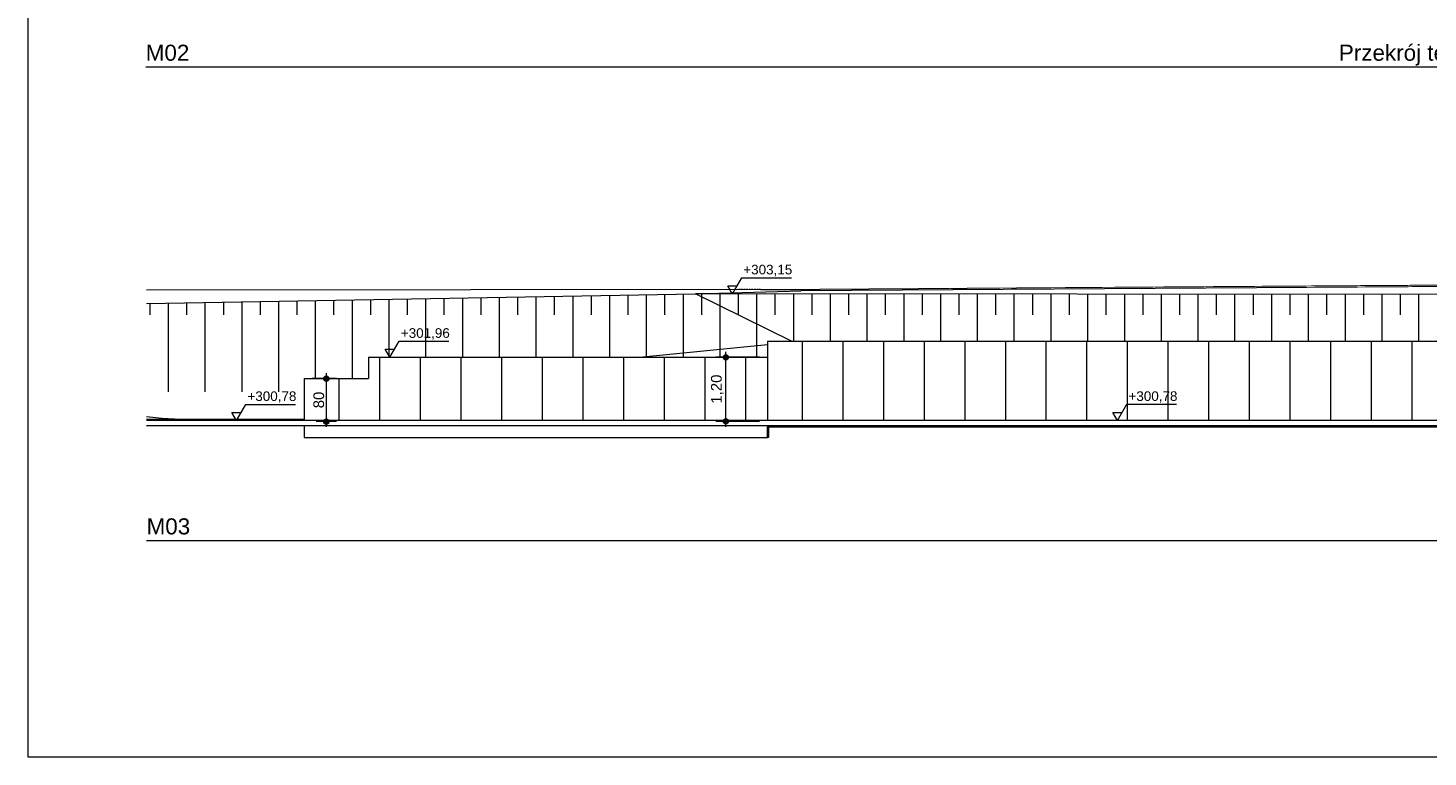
# Model space of a CAD drawing. Extents: x 250 to 10950, y 49 to 2920.
# Tile 1 of 23: x 250 to 2868, y 50 to 1414. Entities that reach past the tile are written whole.
import ezdxf
from ezdxf.enums import TextEntityAlignment as Align
from ezdxf.xclip import XClip

# ---------------------------------------------------------------- set-up
doc = ezdxf.new("R2010")
doc.units = 0
doc.header["$MEASUREMENT"] = 0
doc.header["$XCLIPFRAME"] = 0
doc.linetypes.add('Przerywana', pattern=[48, 24, -24])
doc.linetypes.add('Wipeout_Contour', pattern=[10000, 0, -10000])
for name, color, linetype in [('FORMA - Arch 01 - 820-G Rysunki Obrazki', 7, 'Continuous'), ('M03_Przekrój terenowy_3_0', 7, 'Continuous'), ('M03_Przekrój terenowy_3_01FORMA - PZT - Inne obiekty', 7, 'Continuous'), ('M03_Przekrój terenowy_3_09FORMA  - nawierzchnie MODEL', 7, 'Continuous'), ('M03_Przekrój terenowy_3__UKŁAD LODÓWEK I REGAŁÓW', 7, 'Continuous'), ('M03_Przekrój terenowy_3_FORMA - Arch 01 - PZT-3 Ukształtowanie terenu', 7, 'Continuous')]:
    doc.layers.add(name, color=color, linetype=linetype)
doc.styles.add('STYL_AUTOMATYCZNY_10', font='arial.ttf')
doc.styles.add('STYL_AUTOMATYCZNY_2', font='arial.ttf')

# ---------------------------------------------------------------- blocks, each defined once
blk = doc.blocks.new('*X11')
at = {"layer": 'M03_Przekrój terenowy_3_FORMA - Arch 01 - PZT-3 Ukształtowanie terenu', "color": 112, "linetype": 'Continuous', "lineweight": 13, "ltscale": 0.1, "true_color": 0x00bb5e}
for p, q in [((478.4, 876.9), (478.4, 898.7)), ((512.8, 733.1), (512.8, 899.3)), ((547.2, 876.9), (547.2, 899.9)), ((581.6, 733.1), (581.6, 900.5)), ((616, 876.9), (616, 901.1)), ((650.4, 733.1), (650.4, 901.7)), ((684.7, 876.9), (684.7, 902.3)), ((719.1, 733.1), (719.1, 902.9)), ((753.5, 876.9), (753.5, 903.5)), ((787.9, 757.7), (787.9, 904.1)), ((822.3, 876.9), (822.3, 904.7)), ((856.7, 757.7), (856.7, 905.3)), ((891.1, 876.9), (891.1, 905.8)), ((925.5, 797.7), (925.5, 906.4)), ((959.9, 876.9), (959.9, 907)), ((994.3, 797.7), (994.3, 907.6)), ((1028.6, 876.9), (1028.6, 908.2)), ((1063, 797.7), (1063, 908.8)), ((1097.4, 876.9), (1097.4, 909.4)), ((1131.8, 797.7), (1131.8, 910)), ((1166.2, 876.9), (1166.2, 910.6)), ((1200.6, 797.7), (1200.6, 911.2)), ((1235, 876.9), (1235, 911.8)), ((1269.4, 797.7), (1269.4, 912.4)), ((1303.8, 876.9), (1303.8, 913)), ((1338.2, 797.7), (1338.2, 913.6)), ((1372.6, 876.9), (1372.6, 914.2)), ((1406.9, 797.7), (1406.9, 914.8)), ((1441.3, 876.9), (1441.3, 915.4)), ((1475.7, 797.7), (1475.7, 916)), ((1510.1, 876.9), (1510.1, 916.4)), ((1544.5, 797.7), (1544.5, 916.3)), ((1578.9, 876.9), (1578.9, 916.3)), ((1613.3, 797.7), (1613.3, 916.3)), ((1647.7, 876.9), (1647.7, 916.2)), ((1682.1, 827.4), (1682.1, 916.2)), ((1716.5, 876.9), (1716.5, 916.2)), ((1750.8, 827.4), (1750.8, 916.1)), ((1785.2, 876.9), (1785.2, 916.1)), ((1819.6, 827.4), (1819.6, 916.1)), ((1854, 876.9), (1854, 916)), ((1888.4, 827.4), (1888.4, 916)), ((1922.8, 876.9), (1922.8, 916)), ((1957.2, 827.4), (1957.2, 915.9)), ((1991.6, 876.9), (1991.6, 915.9)), ((2026, 827.4), (2026, 915.9)), ((2060.4, 876.9), (2060.4, 915.8)), ((2094.7, 827.4), (2094.7, 915.8)), ((2129.1, 876.9), (2129.1, 915.8)), ((2163.5, 827.4), (2163.5, 915.7)), ((2197.9, 876.9), (2197.9, 915.7)), ((2232.3, 827.4), (2232.3, 915.7)), ((2266.7, 876.9), (2266.7, 915.7)), ((2301.1, 827.4), (2301.1, 915.6)), ((2335.5, 876.9), (2335.5, 915.6)), ((2369.9, 827.4), (2369.9, 915.6)), ((2404.3, 876.9), (2404.3, 915.5)), ((2438.6, 827.5), (2438.6, 915.5)), ((2473, 876.9), (2473, 915.5)), ((2507.4, 827.5), (2507.4, 915.4)), ((2541.8, 876.9), (2541.8, 915.4)), ((2576.2, 827.5), (2576.2, 915.4)), ((2610.6, 876.9), (2610.6, 915.3)), ((2645, 827.5), (2645, 915.3)), ((2679.4, 876.9), (2679.4, 915.3)), ((2713.8, 827.5), (2713.8, 915.2)), ((2748.2, 876.9), (2748.2, 915.2)), ((2782.5, 827.5), (2782.5, 915.2)), ((2816.9, 876.9), (2816.9, 915.1)), ((2851.3, 827.5), (2851.3, 915.1))]:
    blk.add_line(p, q, dxfattribs=at)
blk = doc.blocks.new('Rysunek_4_3', base_point=(24694690.7, 681.7))
at = {"color": 254, "linetype": 'Wipeout_Contour', "lineweight": 0, "ltscale": 10265.090194}
blk.add_wipeout([(1498.3, 916.4), (1677.8, 827.7), (1873.6, 827.7), (4497.4, 913.4)], dxfattribs=at).dxf.layer = 'M03_Przekrój terenowy_3_09FORMA  - nawierzchnie MODEL'
at = {"color": 254, "linetype": 'Wipeout_Contour', "lineweight": 0, "ltscale": 3360.169789}
blk.add_wipeout([(512.3, 681.7), (471.8, 681.7), (471.8, 679.7), (512.3, 679.7)], dxfattribs=at).dxf.layer = 'M03_Przekrój terenowy_3_09FORMA  - nawierzchnie MODEL'
at = {"color": 254, "linetype": 'Wipeout_Contour', "lineweight": 0, "ltscale": 14681.16244}
blk.add_wipeout([(1633, 669.7), (1633, 667.7), (5535.8, 667.7), (5535.8, 669.7)], dxfattribs=at).dxf.layer = 'M03_Przekrój terenowy_3_09FORMA  - nawierzchnie MODEL'
at = {"color": 254, "linetype": 'Wipeout_Contour', "lineweight": 0, "ltscale": 12360.28599}
blk.add_wipeout([(4497.4, 913.4), (1873.6, 827.7), (5663.1, 827.7)], dxfattribs=at).dxf.layer = 'M03_Przekrój terenowy_3_09FORMA  - nawierzchnie MODEL'
at = {"color": 254, "linetype": 'Wipeout_Contour', "lineweight": 0, "ltscale": 2559.446553}
blk.add_wipeout([(524.2, 681.7), (501.4, 682.9), (512.3, 681.7)], dxfattribs=at).dxf.layer = 'M03_Przekrój terenowy_3_09FORMA  - nawierzchnie MODEL'
at = {"color": 254, "linetype": 'Wipeout_Contour', "lineweight": 0, "ltscale": 3422.09372}
blk.add_wipeout([(512.3, 681.7), (512.3, 679.7), (524.2, 679.7), (524.2, 681.7)], dxfattribs=at).dxf.layer = 'M03_Przekrój terenowy_3_09FORMA  - nawierzchnie MODEL'
at = {"color": 254, "linetype": 'Wipeout_Contour', "lineweight": 0, "ltscale": 3374.298131}
blk.add_wipeout([(524.2, 681.7), (471.8, 688.2), (471.8, 686.2), (501.2, 682.9)], dxfattribs=at).dxf.layer = 'M03_Przekrój terenowy_3_09FORMA  - nawierzchnie MODEL'
at = {"color": 254, "linetype": 'Wipeout_Contour', "lineweight": 0, "ltscale": 2554.874096}
blk.add_wipeout([(501.2, 682.9), (501.4, 682.9), (524.2, 681.7)], dxfattribs=at).dxf.layer = 'M03_Przekrój terenowy_3_09FORMA  - nawierzchnie MODEL'
at = {"color": 254, "linetype": 'Wipeout_Contour', "lineweight": 0, "ltscale": 11390.469022}
blk.add_wipeout([(471.8, 898.6), (471.8, 688.2), (524.2, 681.7), (766.7, 740.1), (766.7, 757.7), (839.8, 757.7), (886.6, 769), (886.6, 797.7), (1005.8, 797.7), (1498.3, 916.4)], dxfattribs=at).dxf.layer = 'M03_Przekrój terenowy_3_09FORMA  - nawierzchnie MODEL'
at = {"layer": 'M03_Przekrój terenowy_3__UKŁAD LODÓWEK I REGAŁÓW', "color": 9, "linetype": 'Continuous', "lineweight": 13, "ltscale": 0.1}
blk.add_line((918.2, 812.7), (935.6, 812.7), dxfattribs=at)
at = {"color": 254, "linetype": 'Wipeout_Contour', "lineweight": 0, "ltscale": 4421.797384}
blk.add_wipeout([(1498.3, 916.4), (1005.8, 797.7), (1128.4, 797.7)], dxfattribs=at).dxf.layer = 'M03_Przekrój terenowy_3_09FORMA  - nawierzchnie MODEL'
at = {"color": 254, "linetype": 'Wipeout_Contour', "lineweight": 0, "ltscale": 3470.303049}
blk.add_wipeout([(839.8, 757.7), (886.6, 757.7), (886.6, 769)], dxfattribs=at).dxf.layer = 'M03_Przekrój terenowy_3_09FORMA  - nawierzchnie MODEL'
at = {"color": 254, "linetype": 'Wipeout_Contour', "lineweight": 0, "ltscale": 2950.826588}
blk.add_wipeout([(766.7, 740.1), (524.2, 681.7), (766.7, 681.7)], dxfattribs=at).dxf.layer = 'M03_Przekrój terenowy_3_09FORMA  - nawierzchnie MODEL'
at = {"layer": 'M03_Przekrój terenowy_3__UKŁAD LODÓWEK I REGAŁÓW', "color": 9, "linetype": 'Continuous', "lineweight": 13, "ltscale": 0.1}
for p, q in [((944.3, 827.7), (1037.2, 827.7)), ((657.4, 709.6), (750.3, 709.6))]:
    blk.add_line(p, q, dxfattribs=at)
at = {"layer": 'M03_Przekrój terenowy_3__UKŁAD LODÓWEK I REGAŁÓW', "color": 6, "linetype": 'Continuous', "lineweight": 25, "char_height": 18, "width": 89.92, "attachment_point": 7, "style": 'STYL_AUTOMATYCZNY_2'}
for s, insert in [('\\A1;{\\pql;\\fArial|b0|i0|c238|p0;\\W1.000000;+301,96}', (947.3, 830.7)), ('\\A1;{\\pql;\\fArial|b0|i0|c238|p0;\\W1.000000;+300,78}', (660.4, 712.6))]:
    blk.add_mtext(s, dxfattribs=dict(at, insert=insert))
at = {"color": 254, "linetype": 'Wipeout_Contour', "lineweight": 0, "ltscale": 5250.585776}
blk.add_wipeout([(1393.6, 797.7), (1633, 797.7), (1633, 821.6)], dxfattribs=at).dxf.layer = 'M03_Przekrój terenowy_3_09FORMA  - nawierzchnie MODEL'
at = {"color": 254, "linetype": 'Wipeout_Contour', "lineweight": 0, "ltscale": 2514.324486}
blk.add_wipeout([(512.3, 681.7), (471.8, 686.2), (471.8, 681.7)], dxfattribs=at).dxf.layer = 'M03_Przekrój terenowy_3_09FORMA  - nawierzchnie MODEL'
at = {"color": 254, "linetype": 'Wipeout_Contour', "lineweight": 0, "ltscale": 4521.960472}
blk.add_wipeout([(1128.4, 797.7), (1130.5, 797.7), (1498.3, 916.4)], dxfattribs=at).dxf.layer = 'M03_Przekrój terenowy_3_09FORMA  - nawierzchnie MODEL'
at = {"color": 254, "linetype": 'Wipeout_Contour', "lineweight": 0, "ltscale": 3768.729013}
blk.add_wipeout([(524.2, 681.7), (524.2, 679.7), (766.7, 679.7), (766.7, 681.7)], dxfattribs=at).dxf.layer = 'M03_Przekrój terenowy_3_09FORMA  - nawierzchnie MODEL'
at = {"layer": 'M03_Przekrój terenowy_3__UKŁAD LODÓWEK I REGAŁÓW', "color": 9, "linetype": 'Continuous', "lineweight": 13, "ltscale": 0.1}
blk.add_line((631.3, 694.6), (648.7, 694.6), dxfattribs=at)
at = {"color": 254, "linetype": 'Wipeout_Contour', "lineweight": 0, "ltscale": 7285.393167}
blk.add_wipeout([(1498.3, 916.4), (1633, 822.3), (1633, 827.7), (1677.8, 827.7)], dxfattribs=at).dxf.layer = 'M03_Przekrój terenowy_3_09FORMA  - nawierzchnie MODEL'
at = {"color": 254, "linetype": 'Wipeout_Contour', "lineweight": 0, "ltscale": 8400.839818}
blk.add_wipeout([(1130.5, 797.7), (1393.6, 797.7), (1633, 821.6), (1633, 822.3), (1498.3, 916.4)], dxfattribs=at).dxf.layer = 'M03_Przekrój terenowy_3_09FORMA  - nawierzchnie MODEL'
at = {"color": 254, "linetype": 'Wipeout_Contour', "lineweight": 0, "ltscale": 6771.861866}
blk.add_wipeout([(1410.2, 679.7), (1633, 679.7), (1633, 797.7), (1410.2, 797.7)], dxfattribs=at).dxf.layer = 'M03_Przekrój terenowy_3_01FORMA - PZT - Inne obiekty'
at = {"color": 254, "linetype": 'Wipeout_Contour', "lineweight": 0, "ltscale": 7571.903804}
blk.add_wipeout([(1695.1, 921.7), (1498.3, 916.4), (3771.5, 935.6)], dxfattribs=at).dxf.layer = 'M03_Przekrój terenowy_3_09FORMA  - nawierzchnie MODEL'
at = {"layer": 'M03_Przekrój terenowy_3_0', "linetype": 'Continuous', "lineweight": 0, "true_color": 0x000000}
blk.add_hatch(color=18, dxfattribs=at).paths.add_polyline_path([(1550.1, 797.7), (1550.4, 795.8), (1551.5, 794.2), (1553.2, 793.1), (1555.1, 792.7), (1557, 793.1), (1558.6, 794.2), (1559.7, 795.8), (1560.1, 797.7), (1559.7, 799.6), (1558.6, 801.2), (1557, 802.3), (1555.1, 802.7), (1553.2, 802.3), (1551.5, 801.2), (1550.4, 799.6)])
at = {"layer": 'M03_Przekrój terenowy_3_0', "color": 7, "linetype": 'Continuous', "lineweight": 13, "ltscale": 0.1}
for p, q in [((1550.1, 797.7), (1536.3, 797.7)), ((1555.1, 802.7), (1555.1, 807.7)), ((1618, 797.7), (1560.1, 797.7))]:
    blk.add_line(p, q, dxfattribs=at)
blk.add_circle((1555.1, 797.7), 5, dxfattribs=at)
at = {"layer": 'M03_Przekrój terenowy_3_0', "color": 7, "linetype": 'Continuous', "lineweight": 13, "insert": (1551.1, 711), "char_height": 20, "width": 53.384, "attachment_point": 7, "rotation": 90, "style": 'STYL_AUTOMATYCZNY_10'}
blk.add_mtext('\\A1;{\\pql;\\fArial|b0|i0|c238|p0;\\W1.000000;1,20}', dxfattribs=at)
at = {"color": 254, "linetype": 'Wipeout_Contour', "lineweight": 0, "ltscale": 14873.199554}
blk.add_wipeout([(1633, 827.7), (1633, 679.7), (5585.8, 679.7), (5585.8, 827.7)], dxfattribs=at).dxf.layer = 'M03_Przekrój terenowy_3_01FORMA - PZT - Inne obiekty'
at = {"color": 254, "linetype": 'Wipeout_Contour', "lineweight": 0, "ltscale": 5495.278336}
blk.add_wipeout([(1410.2, 797.7), (886.6, 797.7), (886.6, 679.7), (1410.2, 679.7)], dxfattribs=at).dxf.layer = 'M03_Przekrój terenowy_3_01FORMA - PZT - Inne obiekty'
at = {"color": 254, "linetype": 'Wipeout_Contour', "lineweight": 0, "ltscale": 10230.796169}
blk.add_wipeout([(1498.3, 916.4), (4497.4, 913.4), (3771.5, 935.6)], dxfattribs=at).dxf.layer = 'M03_Przekrój terenowy_3_09FORMA  - nawierzchnie MODEL'
at = {"layer": 'M03_Przekrój terenowy_3_01FORMA - PZT - Inne obiekty', "color": 1, "linetype": 'Continuous', "lineweight": 13, "ltscale": 0.1}
for p, q in [((1633, 827.7), (1633, 797.7)), ((1633, 827.7), (5585.8, 827.7)), ((886.6, 797.7), (1410.2, 797.7)), ((1410.2, 797.7), (1633, 797.7))]:
    blk.add_line(p, q, dxfattribs=at)
at = {"layer": 'M03_Przekrój terenowy_3_09FORMA  - nawierzchnie MODEL', "color": 251, "linetype": 'Continuous', "lineweight": 13, "ltscale": 0.1, "true_color": 0x606060}
blk.add_line((1393.6, 797.7), (1633, 821.6), dxfattribs=at)
at = {"layer": 'M03_Przekrój terenowy_3__UKŁAD LODÓWEK I REGAŁÓW', "color": 9, "linetype": 'Continuous', "lineweight": 13, "ltscale": 0.1}
for p, q in [((926.9, 797.7), (918.2, 812.7)), ((926.9, 797.7), (944.3, 827.7)), ((2305.2, 709.7), (2398.1, 709.7)), ((2279.1, 694.7), (2296.5, 694.7))]:
    blk.add_line(p, q, dxfattribs=at)
at = {"layer": 'M03_Przekrój terenowy_3__UKŁAD LODÓWEK I REGAŁÓW', "color": 6, "linetype": 'Continuous', "lineweight": 25, "insert": (2308.2, 712.7), "char_height": 18, "width": 89.92, "attachment_point": 7, "style": 'STYL_AUTOMATYCZNY_2'}
blk.add_mtext('\\A1;{\\pql;\\fArial|b0|i0|c238|p0;\\W1.000000;+300,78}', dxfattribs=at)
at = {"color": 254, "linetype": 'Wipeout_Contour', "lineweight": 0, "ltscale": 11314.49856}
blk.add_wipeout([(1730.7, 553.2), (3771.9, 553.2), (3771.9, 667.7), (1730.7, 667.7)], dxfattribs=at).dxf.layer = 'M03_Przekrój terenowy_3_0'
at = {"color": 254, "linetype": 'Wipeout_Contour', "lineweight": 0, "ltscale": 8810.995517}
blk.add_wipeout([(1633, 669.7), (1633, 647.7), (1634.8, 647.7), (1634.8, 667.7), (1633, 667.7)], dxfattribs=at).dxf.layer = 'M03_Przekrój terenowy_3_01FORMA - PZT - Inne obiekty'
at = {"color": 254, "linetype": 'Wipeout_Contour', "lineweight": 0, "ltscale": 5737.156928}
blk.add_wipeout([(1695.1, 921.7), (471.8, 922.5), (471.8, 898.6), (1498.3, 916.4)], dxfattribs=at).dxf.layer = 'M03_Przekrój terenowy_3_09FORMA  - nawierzchnie MODEL'
at = {"layer": 'M03_Przekrój terenowy_3__UKŁAD LODÓWEK I REGAŁÓW', "color": 9, "linetype": 'Continuous', "lineweight": 13, "ltscale": 0.1}
for q in [(2305.2, 709.7), (2279.1, 694.7)]:
    blk.add_line((2287.8, 679.7), q, dxfattribs=at)
at = {"color": 254, "linetype": 'Wipeout_Contour', "lineweight": 0, "ltscale": 5730.701759}
blk.add_wipeout([(886.6, 647.7), (1633, 647.7), (1633, 669.7), (886.6, 669.7)], dxfattribs=at).dxf.layer = 'M03_Przekrój terenowy_3_01FORMA - PZT - Inne obiekty'
at = {"color": 254, "linetype": 'Wipeout_Contour', "lineweight": 0, "ltscale": 9752.427677}
blk.add_wipeout([(471.8, 923.4), (471.8, 922.5), (1695.1, 921.7), (1686, 923.9), (1667.3, 923.9), (1685, 924.2)], dxfattribs=at).dxf.layer = 'M03_Przekrój terenowy_3_09FORMA  - nawierzchnie MODEL'
at = {"layer": 'M03_Przekrój terenowy_3_09FORMA  - nawierzchnie MODEL', "color": 251, "linetype": 'Continuous', "lineweight": 13, "ltscale": 0.1, "true_color": 0x606060}
blk.add_line((471.8, 898.6), (1498.3, 916.4), dxfattribs=at)
at = {"color": 254, "linetype": 'Wipeout_Contour', "lineweight": 0, "ltscale": 10764.197294}
blk.add_wipeout([(471.8, 553.2), (1730.7, 553.2), (1730.7, 667.7), (1634.8, 667.7), (1634.8, 647.7), (766.7, 647.7), (766.7, 669.7), (471.8, 669.7)], dxfattribs=at).dxf.layer = 'M03_Przekrój terenowy_3_0'
at = {"color": 254, "linetype": 'Wipeout_Contour', "lineweight": 0, "ltscale": 11712.566512}
blk.add_wipeout([(1730.7, 924.3), (1686, 923.9), (1695.1, 921.7), (3771.5, 935.6), (1786.8, 924.7)], dxfattribs=at).dxf.layer = 'M03_Przekrój terenowy_3_09FORMA  - nawierzchnie MODEL'
at = {"layer": 'M03_Przekrój terenowy_3_0', "linetype": 'Continuous', "lineweight": 0, "true_color": 0x000000}
blk.add_hatch(color=18, dxfattribs=at).paths.add_polyline_path([(1550.1, 677.7), (1550.4, 675.8), (1551.5, 674.1), (1553.2, 673), (1555.1, 672.7), (1557, 673), (1558.6, 674.1), (1559.7, 675.8), (1560.1, 677.7), (1559.7, 679.6), (1558.6, 681.2), (1557, 682.3), (1555.1, 682.7), (1553.2, 682.3), (1551.5, 681.2), (1550.4, 679.6)])
at = {"layer": 'M03_Przekrój terenowy_3_FORMA - Arch 01 - PZT-3 Ukształtowanie terenu', "linetype": 'Continuous', "lineweight": 5}
h = blk.add_hatch(dxfattribs=at)
h.set_pattern_fill('Podłoga_z_desek_0003', color=252, style=0, pattern_type=2)
h.set_pattern_definition([(270, (5878.48, 753.54), (-76, 0), [])])
h.paths.add_polyline_path([(5585.8, 827.4), (1633, 827.4), (1633, 679.7), (5585.8, 679.7)])
at = {"layer": 'M03_Przekrój terenowy_3_0', "color": 7, "linetype": 'Continuous', "lineweight": 13, "ltscale": 0.1}
for p, q in [((1555.1, 682.7), (1555.1, 792.7)), ((1550.1, 677.7), (1536.3, 677.7)), ((1555.1, 667.7), (1555.1, 672.7)), ((1618, 677.7), (1560.1, 677.7))]:
    blk.add_line(p, q, dxfattribs=at)
blk.add_circle((1555.1, 677.7), 5, dxfattribs=at)
at = {"layer": 'M03_Przekrój terenowy_3_01FORMA - PZT - Inne obiekty', "color": 1, "linetype": 'Continuous', "lineweight": 13, "ltscale": 0.1}
for p, q in [((1633, 797.7), (1633, 679.7)), ((1633, 647.7), (1633, 667.7)), ((1634.8, 667.7), (1634.8, 647.7)), ((1634.8, 647.7), (1633, 647.7))]:
    blk.add_line(p, q, dxfattribs=at)
at = {"layer": 'M03_Przekrój terenowy_3_09FORMA  - nawierzchnie MODEL', "color": 251, "linetype": 'Continuous', "lineweight": 13, "ltscale": 0.1, "true_color": 0x606060}
for p, q in [((512.3, 681.7), (471.8, 686.2)), ((471.8, 681.7), (512.3, 681.7)), ((524.2, 681.7), (501.2, 682.9)), ((501.4, 682.9), (524.2, 681.7)), ((512.3, 681.7), (512.3, 679.7)), ((512.3, 681.7), (524.2, 681.7)), ((524.2, 681.7), (524.2, 679.7)), ((1633, 669.7), (1633, 667.7)), ((1633, 667.7), (5535.8, 667.7))]:
    blk.add_line(p, q, dxfattribs=at)
at = {"layer": 'M03_Przekrój terenowy_3__UKŁAD LODÓWEK I REGAŁÓW', "color": 9, "linetype": 'Continuous', "lineweight": 13, "ltscale": 0.1}
for p, q in [((1584.8, 946.4), (1677.7, 946.4)), ((640, 679.6), (657.4, 709.6)), ((640, 679.6), (631.3, 694.6))]:
    blk.add_line(p, q, dxfattribs=at)
at = {"layer": 'M03_Przekrój terenowy_3__UKŁAD LODÓWEK I REGAŁÓW', "color": 6, "linetype": 'Continuous', "lineweight": 25, "insert": (1587.8, 949.4), "char_height": 18, "width": 89.92, "attachment_point": 7, "style": 'STYL_AUTOMATYCZNY_2'}
blk.add_mtext('\\A1;{\\pql;\\fArial|b0|i0|c238|p0;\\W1.000000;+303,15}', dxfattribs=at)
at = {"color": 254, "linetype": 'Wipeout_Contour', "lineweight": 0, "ltscale": 4230.779763}
blk.add_wipeout([(766.7, 669.7), (766.7, 647.7), (886.6, 647.7), (886.6, 669.7)], dxfattribs=at).dxf.layer = 'M03_Przekrój terenowy_3_01FORMA - PZT - Inne obiekty'
at = {"color": 254, "linetype": 'Wipeout_Contour', "lineweight": 0, "ltscale": 11960.837207}
blk.add_wipeout([(1969.6, 926), (1786.8, 924.7), (3771.5, 935.6), (3771.9, 938.6)], dxfattribs=at).dxf.layer = 'M03_Przekrój terenowy_3_09FORMA  - nawierzchnie MODEL'
at = {"layer": 'M03_Przekrój terenowy_3_01FORMA - PZT - Inne obiekty', "color": 1, "linetype": 'Continuous', "lineweight": 13, "ltscale": 0.1}
for p, q in [((766.7, 647.7), (886.6, 647.7)), ((886.6, 647.7), (1633, 647.7))]:
    blk.add_line(p, q, dxfattribs=at)
at = {"color": 254, "linetype": 'Wipeout_Contour', "lineweight": 0, "ltscale": 9823.533231}
blk.add_wipeout([(1730.7, 924.3), (1786.8, 924.7), (3771.9, 938.6), (1730.7, 924.7)], dxfattribs=at).dxf.layer = 'M03_Przekrój terenowy_3_0'
at = {"color": 254, "linetype": 'Wipeout_Contour', "lineweight": 0, "ltscale": 4385.955388}
blk.add_wipeout([(766.7, 679.7), (886.6, 679.7), (886.6, 757.7), (766.7, 757.7)], dxfattribs=at).dxf.layer = 'M03_Przekrój terenowy_3_01FORMA - PZT - Inne obiekty'
at = {"layer": 'M03_Przekrój terenowy_3_0', "linetype": 'Continuous', "lineweight": 0, "true_color": 0x000000}
for points in [[(803, 757.7), (803.3, 755.8), (804.4, 754.2), (806.1, 753.1), (808, 752.7), (809.9, 753.1), (811.5, 754.2), (812.6, 755.8), (813, 757.7), (812.6, 759.6), (811.5, 761.2), (809.9, 762.3), (808, 762.7), (806.1, 762.3), (804.4, 761.2), (803.3, 759.6)], [(803, 677.4), (803.3, 675.5), (804.4, 673.9), (806.1, 672.8), (808, 672.4), (809.9, 672.8), (811.5, 673.9), (812.6, 675.5), (813, 677.4), (812.6, 679.4), (811.5, 681), (809.9, 682.1), (808, 682.4), (806.1, 682.1), (804.4, 681), (803.3, 679.4)]]:
    blk.add_hatch(color=18, dxfattribs=at).paths.add_polyline_path(points)
at = {"layer": 'M03_Przekrój terenowy_3_FORMA - Arch 01 - PZT-3 Ukształtowanie terenu', "linetype": 'Continuous', "lineweight": 5}
h = blk.add_hatch(dxfattribs=at)
h.set_pattern_fill('Podłoga_z_desek_0003', color=252, style=0, pattern_type=2)
h.set_pattern_definition([(270, (5012.19, 753.54), (-76, 0), [])])
h.paths.add_polyline_path([(886.6, 757.7), (766.7, 757.7), (766.7, 679.7), (1633, 679.7), (1633, 797.7), (886.6, 797.7)])
at = {"layer": 'M03_Przekrój terenowy_3_0', "color": 7, "linetype": 'Continuous', "lineweight": 13, "ltscale": 0.1}
for p, q in [((808, 762.7), (808, 767.7)), ((803, 757.7), (781.7, 757.7)), ((808, 682.4), (808, 752.7)), ((826.7, 757.7), (813, 757.7)), ((803, 677.4), (789.2, 677.4)), ((808, 667.4), (808, 672.4)), ((826.7, 677.4), (813, 677.4))]:
    blk.add_line(p, q, dxfattribs=at)
for centre in [(808, 757.7), (808, 677.4)]:
    blk.add_circle(centre, 5, dxfattribs=at)
at = {"layer": 'M03_Przekrój terenowy_3_01FORMA - PZT - Inne obiekty', "color": 1, "linetype": 'Continuous', "lineweight": 13, "ltscale": 0.1}
for p, q in [((886.6, 797.7), (886.6, 757.7)), ((766.7, 757.7), (766.7, 679.7)), ((766.7, 757.7), (886.6, 757.7)), ((766.7, 669.7), (766.7, 647.7))]:
    blk.add_line(p, q, dxfattribs=at)
at = {"layer": 'M03_Przekrój terenowy_3_09FORMA  - nawierzchnie MODEL', "color": 251, "linetype": 'Continuous', "lineweight": 13, "ltscale": 0.1, "true_color": 0x606060}
blk.add_line((524.2, 681.7), (766.7, 681.7), dxfattribs=at)
at = {"layer": 'M03_Przekrój terenowy_3_09FORMA  - nawierzchnie MODEL', "color": 7, "linetype": 'Continuous', "lineweight": 18, "ltscale": 0.1, "flags": 128}
for points in [[(6382.3, 679.7), (5472.5, 679.7), (471.8, 679.7)], [(6382.3, 669.7), (5472.5, 669.7), (471.8, 669.7)]]:
    blk.add_lwpolyline(points, dxfattribs=at)
at = {"layer": 'M03_Przekrój terenowy_3_0', "color": 7, "linetype": 'Continuous', "lineweight": 13, "insert": (804, 702.3), "char_height": 20, "width": 30.509, "attachment_point": 7, "rotation": 90, "style": 'STYL_AUTOMATYCZNY_10'}
blk.add_mtext('\\A1;{\\pql;\\fArial|b0|i0|c238|p0;\\W1.000000;80}', dxfattribs=at)
at = {"color": 254, "linetype": 'Wipeout_Contour', "lineweight": 0, "ltscale": 9477.132864}
blk.add_wipeout([(1569.8, 924.1), (1685, 924.2), (1667.3, 923.9), (1730.7, 924.7), (1620.1, 924.7)], dxfattribs=at).dxf.layer = 'M03_Przekrój terenowy_3_0'
at = {"layer": 'M03_Przekrój terenowy_3_0', "color": 7, "linetype": 'Przerywana', "lineweight": 13, "ltscale": 0.1}
blk.add_line((1620.1, 924.7), (1569.8, 924.1), dxfattribs=at)
at = {"layer": 'M03_Przekrój terenowy_3__UKŁAD LODÓWEK I REGAŁÓW', "color": 9, "linetype": 'Continuous', "lineweight": 13, "ltscale": 0.1}
for p, q in [((1567.4, 916.4), (1584.8, 946.4)), ((1567.4, 916.4), (1558.7, 931.4)), ((1558.7, 931.4), (1576.1, 931.4))]:
    blk.add_line(p, q, dxfattribs=at)
at = {"color": 254, "linetype": 'Wipeout_Contour', "lineweight": 0, "ltscale": 7752.411036}
blk.add_wipeout([(1667.3, 923.9), (1686, 923.9), (1730.7, 924.3), (1730.7, 924.7)], dxfattribs=at).dxf.layer = 'M03_Przekrój terenowy_3_0'
at = {"layer": 'M03_Przekrój terenowy_3_0', "color": 7, "linetype": 'Continuous', "lineweight": 15, "ltscale": 0.1}
for p in [(1620.1, 924.7), (1667.3, 923.9), (3771.9, 938.6)]:
    blk.add_line(p, (1730.7, 924.7), dxfattribs=at)
at = {"layer": 'M03_Przekrój terenowy_3_09FORMA  - nawierzchnie MODEL', "color": 251, "linetype": 'Continuous', "lineweight": 13, "ltscale": 0.1, "true_color": 0x606060}
for p, q in [((1685, 924.2), (471.8, 923.4)), ((1498.3, 916.4), (1695.1, 921.7)), ((3771.5, 935.6), (1695.1, 921.7)), ((4497.4, 913.4), (1498.3, 916.4)), ((1677.8, 827.7), (1498.3, 916.4))]:
    blk.add_line(p, q, dxfattribs=at)
at = {"layer": 'M03_Przekrój terenowy_3_0', "color": 7, "linetype": 'Continuous', "lineweight": 13, "ltscale": 0.1}
blk.add_blockref('*X11', (0, 0), dxfattribs=at)
blk = doc.blocks.new('Wbudowany tytuł rysunku[3]', base_point=(471.8, 553.2))
at = {"layer": 'FORMA - Arch 01 - 820-G Rysunki Obrazki', "color": 7, "linetype": 'Continuous', "lineweight": 13, "ltscale": 0.1}
blk.add_line((471.8, 455.2), (6633.8, 455.2), dxfattribs=at)
at = {"layer": 'FORMA - Arch 01 - 820-G Rysunki Obrazki', "color": 7, "lineweight": 13, "style": 'STYL_AUTOMATYCZNY_10'}
blk.add_attdef('AC_DrawingNumber', text='', height=30, dxfattribs=at).set_placement((471.8, 496.4), align=Align.TOP_LEFT)
blk.add_attdef('AC_DrawingName', text='', height=30, dxfattribs=at).set_placement((3552.8, 496.4), align=Align.TOP_CENTER)
blk.add_attdef('AC_DrawingScale', text='', height=30, dxfattribs=at).set_placement((6633.8, 496.4), align=Align.TOP_RIGHT)
blk = doc.blocks.new('Wbudowany tytuł rysunku[6]', base_point=(470.2, 1439.2))
at = {"layer": 'FORMA - Arch 01 - 820-G Rysunki Obrazki', "color": 7, "linetype": 'Continuous', "lineweight": 13, "ltscale": 0.1}
blk.add_line((470.2, 1341.2), (5268.7, 1341.2), dxfattribs=at)
at = {"layer": 'FORMA - Arch 01 - 820-G Rysunki Obrazki', "color": 7, "lineweight": 13, "style": 'STYL_AUTOMATYCZNY_10'}
blk.add_attdef('AC_DrawingNumber', text='', height=30, dxfattribs=at).set_placement((470.2, 1382.4), align=Align.TOP_LEFT)
blk.add_attdef('AC_DrawingName', text='', height=30, dxfattribs=at).set_placement((2869.4, 1382.4), align=Align.TOP_CENTER)
blk.add_attdef('AC_DrawingScale', text='', height=30, dxfattribs=at).set_placement((5268.7, 1382.4), align=Align.TOP_RIGHT)

msp = doc.modelspace()

# ---------------------------------------------------------------- linework, layer by layer
at = {"color": 7, "linetype": 'Continuous', "lineweight": 13, "ltscale": 0.1}
for p, q in [((250, 50), (250, 2920)), ((10950, 50), (250, 50))]:
    msp.add_line(p, q, dxfattribs=at)

# ---------------------------------------------------------------- block references
at = {"layer": 'FORMA - Arch 01 - 820-G Rysunki Obrazki', "color": 7, "lineweight": 13}
ref = msp.add_blockref('Wbudowany tytuł rysunku[6]', (470.2, 1439.2), dxfattribs=at)
ref.add_attrib('AC_DrawingName', 'Przekrój terenowy', dxfattribs={"color": 7, "lineweight": 13, "height": 30, "style": 'STYL_AUTOMATYCZNY_10'}).set_placement((2869.4, 1382.4), align=Align.TOP_CENTER)
ref.add_attrib('AC_DrawingNumber', 'M02', dxfattribs={"color": 7, "lineweight": 13, "height": 30, "style": 'STYL_AUTOMATYCZNY_10'}).set_placement((470.2, 1382.4), align=Align.TOP_LEFT)
at = {"layer": 'FORMA - Arch 01 - 820-G Rysunki Obrazki', "color": 7, "linetype": 'Continuous', "lineweight": 13, "ltscale": 0.1}
ref = msp.add_blockref('Rysunek_4_3', (24694690.7, 681.7), dxfattribs=at)
XClip(ref).set_block_clipping_path([(471.7993740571, 553.23105184), (6633.7585587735, 1029.7784998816)])
at = {"layer": 'FORMA - Arch 01 - 820-G Rysunki Obrazki', "color": 7, "lineweight": 13}
ref = msp.add_blockref('Wbudowany tytuł rysunku[3]', (471.8, 553.2), dxfattribs=at)
ref.add_attrib('AC_DrawingNumber', 'M03', dxfattribs={"color": 7, "lineweight": 13, "height": 30, "style": 'STYL_AUTOMATYCZNY_10'}).set_placement((471.8, 496.4), align=Align.TOP_LEFT)

doc.saveas('drawing.dxf')
